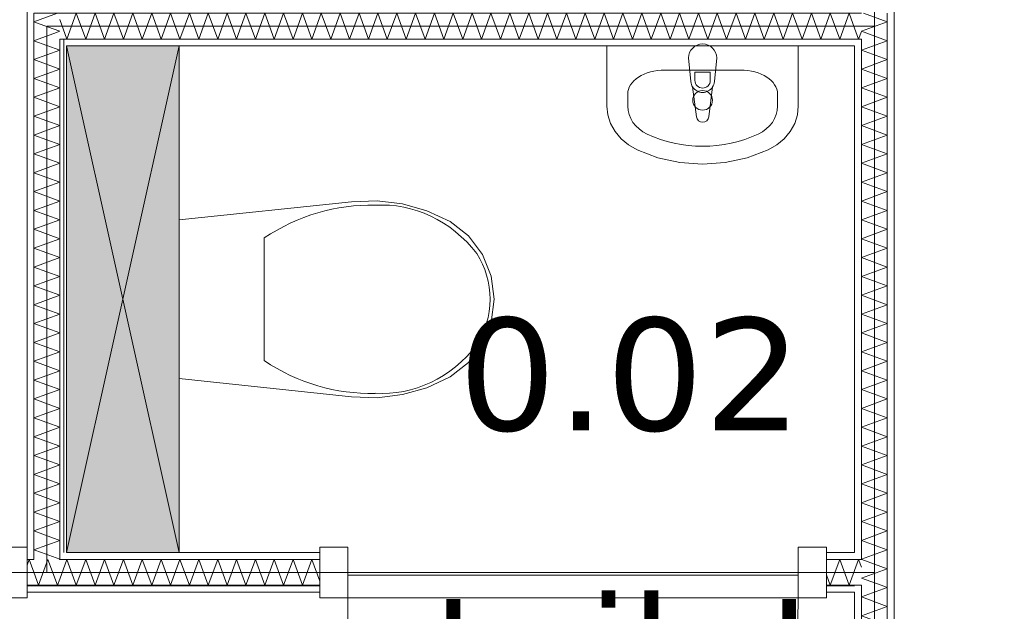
# Model space of a CAD drawing. Header units: millimetres. Extents: x -14925 to 266687, y -3550 to 35834.
# Tile 125 of 256: x 114696 to 116445, y 6655 to 7706. Entities that reach past the tile are written whole.
import ezdxf
from ezdxf.enums import TextEntityAlignment as Align

# ---------------------------------------------------------------- set-up
doc = ezdxf.new("R2010")
doc.units = ezdxf.units.MM
doc.header["$MEASUREMENT"] = 0
for name, color, linetype in [('New_22 C Binnenwanden', 7, 'Continuous'), ('New_22 C Binnenwanden Deuren', 7, 'Continuous'), ('New_22 C Binnenwanden Doorsnede-arcering', 7, 'Continuous'), ('New_22 C Binnenwanden Laagscheidingslijnen', 7, 'Continuous'), ('New_74 Sanitair', 7, 'Continuous'), ('New_74 Sanitair 2D arcering', 7, 'Continuous'), ('New_Z Gebruiksopp', 7, 'Continuous'), ('New_Z Gebruiksopp Zone omranding', 7, 'Continuous'), ('New_Z Gebruiksopp Zone tekst', 7, 'Continuous'), ('Tekst_dim 1_ 100 .DO', 7, 'Continuous')]:
    doc.layers.add(name, color=color, linetype=linetype)
doc.styles.add('GENERATED_STYLE_1', font='verdana.ttf')
doc.styles.add('GENERATED_STYLE_2', font='verdana.ttf')
doc.dimstyles.new('GENERATED_STYLE__1', dxfattribs={"dimtxt": 400, "dimasz": 380, "dimexe": 0.18, "dimexo": 0.0625, "dimgap": 0, "dimtad": 1, "dimdec": 0, "dimzin": 0, "dimdsep": 46, "dimtxsty": 'GENERATED_STYLE_2', "dimblk": 'ARROWHEAD_7', "dimblk1": 'ARROWHEAD_7', "dimblk2": 'ARROWHEAD_7', "dimcen": 0.09, "dimse1": 1, "dimse2": 1, "dimclrd": 9, "dimclre": 9, "dimclrt": 9, "dimadec": 1, "dimazin": 0, "dimtfac": 1, "dimtdec": 4, "dimtmove": 0, "dimatfit": 3, "dimfxl": 1, "dimtolj": 1, "dimtzin": 0, "dimarcsym": 0})
pattern_1 = [(180, (120873.91, 0), (0, 100), [])]
pattern_2 = [(270, (120873.91, 0), (100, 0), [])]
pattern_3 = [(0, (120873.91, 0), (0, 100), [])]
pattern_4 = [(90, (120873.91, 0), (-100, 0), [])]

# ---------------------------------------------------------------- blocks, each defined once
blk = doc.blocks.new('toilet_0.02_116_1', base_point=(115780.2, 7309))
at = {"layer": 'New_Z Gebruiksopp Zone tekst', "color": 2, "lineweight": 0}
for tag, style, p in [('DUMMY_941', 'GENERATED_STYLE_1', (115780.2, 7246.9)), ('DUMMY_942', 'GENERATED_STYLE_2', (115780.2, 6749.7))]:
    blk.add_attdef(tag, text='', height=200, dxfattribs=dict(at, style=style)).set_placement(p, align=Align.TOP_LEFT)
for tag, style, p in [('ROOM_NUMBER', 'GENERATED_STYLE_1', (115780.2, 7176.2)), ('ROOM_NAME', 'GENERATED_STYLE_2', (115780.2, 6683.8))]:
    blk.add_attdef(tag, text='', height=200, dxfattribs=dict(at, style=style)).set_placement(p, align=Align.TOP_CENTER)
blk = doc.blocks.new('Inbouwreservoir 26 KM[127]_1', base_point=(114778.9, 7659))
at = {"layer": 'New_74 Sanitair 2D arcering', "linetype": 'Continuous', "lineweight": 0, "true_color": 0xffffff}
blk.add_hatch(color=7, dxfattribs=at).paths.add_polyline_path([(114778.9, 7659), (114778.9, 6759), (114978.9, 6759), (114978.9, 7659)])
at = {"layer": 'New_74 Sanitair', "color": 7, "linetype": 'Continuous', "lineweight": 0}
for p, q in [((114778.9, 7659), (114978.9, 6759)), ((114978.9, 7659), (114778.9, 6759))]:
    blk.add_line(p, q, dxfattribs=at)
at = {"layer": 'New_74 Sanitair', "color": 7, "linetype": 'Continuous', "lineweight": 0, "flags": 128}
blk.add_lwpolyline([(114778.9, 7659), (114778.9, 6759), (114978.9, 6759), (114978.9, 7659)], close=True, dxfattribs=at)
blk = doc.blocks.new('Toilet 26[128]_1', base_point=(114978.9, 7209))
at = {"layer": 'New_74 Sanitair', "color": 7, "linetype": 'Continuous', "lineweight": 0}
for p, q in [((115130.3, 7317.9), (115130.3, 7209)), ((115130.3, 7209), (115130.3, 7100.1))]:
    blk.add_line(p, q, dxfattribs=at)
at = {"layer": 'New_74 Sanitair', "color": 7, "linetype": 'Continuous', "lineweight": 0, "flags": 128}
blk.add_lwpolyline([(115375.7, 7039.6), (115419.2, 7052), (115460.3, 7071), (115492.8, 7096.6), (115517.8, 7129.6), (115533.5, 7168), (115538.9, 7209), (115533.5, 7250), (115517.8, 7288.4), (115492.8, 7321.4), (115460.3, 7347), (115419.2, 7366), (115375.7, 7378.4), (115330.7, 7383.9), (115285.5, 7382.3), (114978.9, 7350), (114978.9, 7068), (115285.5, 7035.7), (115330.7, 7034.1)], close=True, dxfattribs=at)
at = {"layer": 'New_74 Sanitair', "color": 7, "linetype": 'Continuous', "lineweight": 0}
for centre, major_axis, start_param, end_param in [((115318.4, 6950.9), (0, 425.3), 6.259567, 6.812588), ((115339.7, 7119.5), (0, 256.9), 5.438324, 6.338913), ((115410.1, 7208.2), (0, 138.5), 4.71825, 5.344894), ((115410.1, 7209.8), (0, 138.5), 4.079884, 4.706528), ((115339.7, 7298.5), (0, 256.9), 3.085861, 3.98645), ((115318.4, 7467.1), (0, 425.3), 2.612188, 3.165208)]:
    blk.add_ellipse(centre, major_axis=major_axis, ratio=0.875546, start_param=start_param, end_param=end_param, dxfattribs=at)
blk = doc.blocks.new('Wasbak 26[129]_1', base_point=(115908.9, 7659))
at = {"layer": 'New_74 Sanitair', "color": 7, "linetype": 'Continuous', "lineweight": 0}
for p, q in [((115841.6, 7615.9), (115976.2, 7615.9)), ((115895.3, 7612.5), (115895.3, 7597.7)), ((115922.5, 7612.5), (115895.3, 7612.5)), ((115922.5, 7597.7), (115922.5, 7612.5)), ((115775.9, 7573.5), (115775.9, 7552.1)), ((116042, 7573.5), (116042, 7552.1))]:
    blk.add_line(p, q, dxfattribs=at)
at = {"layer": 'New_74 Sanitair', "color": 7, "linetype": 'Continuous', "lineweight": 0, "flags": 128}
blk.add_lwpolyline([(115933.9, 7637.5), (115929.9, 7595.5, -0.12102), (115926.6, 7586), (115920, 7533.1, -0.882566), (115897.8, 7533.1), (115891.2, 7586, -0.12102), (115887.9, 7595.5), (115883.9, 7637.5, -1)], format="xyb", close=True, dxfattribs=at)
blk.add_lwpolyline([(116078.9, 7659), (116078.9, 7552.1), (116077.3, 7536.4), (116072.4, 7521.1), (116064.5, 7506.9), (116053.7, 7494.1), (116040.5, 7483.1), (116025.2, 7474.4), (115988.2, 7460.4), (115949.1, 7451.9), (115908.9, 7449), (115868.7, 7451.9), (115829.6, 7460.4), (115792.6, 7474.4), (115777.4, 7483.1), (115764.1, 7494.1), (115753.4, 7506.9), (115745.4, 7521.1), (115740.5, 7536.4), (115738.9, 7552.1), (115738.9, 7659)], close=True, dxfattribs=at)
at = {"layer": 'New_74 Sanitair', "color": 7, "linetype": 'Continuous', "lineweight": 0}
blk.add_circle((115908.9, 7562.3), 17.5, dxfattribs=at)
for centre, radius, start, end in [((115908.9, 7597.7), 13.6, 180, 0), ((115908.9, 7597.4), 21.1, 212.771, 327.229)]:
    blk.add_arc(centre, radius, start, end, dxfattribs=at)
for centre, major_axis, ratio, start_param, end_param in [((115841.6, 7573.5), (65.8, 0), 0.645355, 1.570796, 3.141593), ((115976.2, 7573.5), (65.8, 0), 0.645355, 0, 1.570796), ((115841.6, 7552.1), (65.7, 0), 0.860963, 3.141593, 4.215414), ((115976.3, 7552.1), (65.7, 0), 0.860963, 5.209364, 6.283185), ((115908.9, 7659), (207, 0), 0.860963, 4.215414, 5.209364)]:
    blk.add_ellipse(centre, major_axis=major_axis, ratio=ratio, start_param=start_param, end_param=end_param, dxfattribs=at)
blk = doc.blocks.new('*X2811', base_point=(120873.9, 0))
at = {"layer": 'New_22 C Binnenwanden Doorsnede-arcering', "color": 7, "linetype": 'Continuous', "lineweight": 0}
for q in [(116178.9, 6727.6), (116190.9, 6733.4)]:
    blk.add_line((116186, 6747), q, dxfattribs=at)
blk = doc.blocks.new('*X2812', base_point=(120873.9, 0))
at = {"layer": 'New_22 C Binnenwanden Doorsnede-arcering', "color": 7, "linetype": 'Continuous', "lineweight": 0}
for p, q in [((114779.6, 6747), (114766.9, 6712.2)), ((114779.6, 6747), (114796.3, 6701)), ((114813.1, 6747), (114796.3, 6701)), ((114813.1, 6747), (114829.8, 6701)), ((114846.6, 6747), (114829.8, 6701)), ((114846.6, 6747), (114863.3, 6701)), ((114880, 6747), (114863.3, 6701)), ((114880, 6747), (114896.8, 6701)), ((114913.5, 6747), (114896.8, 6701)), ((114913.5, 6747), (114930.3, 6701)), ((114947, 6747), (114930.3, 6701)), ((114947, 6747), (114963.8, 6701)), ((114980.5, 6747), (114963.8, 6701)), ((114980.5, 6747), (114997.2, 6701)), ((115014, 6747), (114997.2, 6701)), ((115014, 6747), (115030.7, 6701)), ((115047.5, 6747), (115030.7, 6701)), ((115047.5, 6747), (115064.2, 6701)), ((115081, 6747), (115064.2, 6701)), ((115081, 6747), (115097.7, 6701)), ((115114.4, 6747), (115097.7, 6701)), ((115114.4, 6747), (115131.2, 6701)), ((115147.9, 6747), (115131.2, 6701)), ((115147.9, 6747), (115164.7, 6701)), ((115181.4, 6747), (115164.7, 6701)), ((115181.4, 6747), (115198.2, 6701)), ((115214.9, 6747), (115198.2, 6701)), ((115214.9, 6747), (115228.9, 6708.5))]:
    blk.add_line(p, q, dxfattribs=at)
blk = doc.blocks.new('*X2813', base_point=(120873.9, 0))
at = {"layer": 'New_22 C Binnenwanden Doorsnede-arcering', "color": 7, "linetype": 'Continuous', "lineweight": 0}
for p, q in [((116152.5, 6747), (116135.7, 6701)), ((116152.5, 6747), (116169.2, 6701)), ((116128.9, 6719.8), (116135.7, 6701)), ((116178.9, 6727.6), (116169.2, 6701))]:
    blk.add_line(p, q, dxfattribs=at)
blk = doc.blocks.new('*X2814', base_point=(120873.9, 0))
at = {"layer": 'New_22 C Binnenwanden Doorsnede-arcering', "color": 7, "linetype": 'Continuous', "lineweight": 0}
for p, q in [((114746.1, 6747), (114729.4, 6701)), ((114746.1, 6747), (114762.8, 6701)), ((114720.9, 6724.2), (114729.4, 6701)), ((114766.9, 6712.2), (114762.8, 6701))]:
    blk.add_line(p, q, dxfattribs=at)
blk = doc.blocks.new('*X2816', base_point=(120873.9, 0))
at = {"layer": 'New_22 C Binnenwanden Doorsnede-arcering', "color": 7, "linetype": 'Continuous', "lineweight": 0}
for q in [(114708.9, 6736.8), (114720.9, 6724.2)]:
    blk.add_line((114712.6, 6747), q, dxfattribs=at)
blk = doc.blocks.new('D1 bl 26[160]_1', base_point=(120873.9, 0))
at = {"layer": 'New_22 C Binnenwanden Deuren', "color": 7, "linetype": 'Continuous', "lineweight": 0}
for p, q in [((113808.9, 6769), (113858.9, 6769)), ((113808.9, 6679), (113808.9, 6769)), ((113858.9, 6769), (113858.9, 6679)), ((114658.9, 6679), (114658.9, 6769)), ((114658.9, 6769), (114708.9, 6769)), ((114708.9, 6769), (114708.9, 6679)), ((113808.9, 6759), (113808.9, 6747)), ((114708.9, 6759), (114708.9, 6747)), ((113808.9, 6747), (113808.9, 6701)), ((114708.9, 6747), (114708.9, 6701)), ((114658.9, 6719), (113858.9, 6719)), ((113858.9, 6719), (113858.9, 6679)), ((114658.9, 6679), (114658.9, 6719)), ((113808.9, 6701), (113808.9, 6689)), ((114708.9, 6701), (114708.9, 6689)), ((113858.9, 6679), (113808.9, 6679)), ((113858.9, 6679), (114658.9, 6679)), ((114658.9, 6679), (114658.9, 5879)), ((114708.9, 6679), (114658.9, 6679))]:
    blk.add_line(p, q, dxfattribs=at)
blk.add_arc((114658.9, 6679), 800, 180, 270, dxfattribs=at)
blk = doc.blocks.new('D1 bl 26[161]_1', base_point=(120873.9, 0))
at = {"layer": 'New_22 C Binnenwanden Deuren', "color": 7, "linetype": 'Continuous', "lineweight": 0}
for p, q in [((115278.9, 6769), (115228.9, 6769)), ((115228.9, 6769), (115228.9, 6679)), ((115278.9, 6679), (115278.9, 6769)), ((116128.9, 6769), (116078.9, 6769)), ((116078.9, 6769), (116078.9, 6679)), ((116128.9, 6679), (116128.9, 6769)), ((115228.9, 6759), (115228.9, 6747)), ((116128.9, 6759), (116128.9, 6747)), ((115228.9, 6747), (115228.9, 6701)), ((116128.9, 6747), (116128.9, 6701)), ((115278.9, 6679), (115278.9, 6719)), ((115278.9, 6719), (116078.9, 6719)), ((116078.9, 6719), (116078.9, 6679)), ((115228.9, 6701), (115228.9, 6689)), ((116128.9, 6701), (116128.9, 6689)), ((115228.9, 6679), (115278.9, 6679)), ((115278.9, 6679), (115278.9, 5879)), ((116078.9, 6679), (115278.9, 6679)), ((116078.9, 6679), (116128.9, 6679))]:
    blk.add_line(p, q, dxfattribs=at)
blk.add_arc((115278.9, 6679), 800, 270, 0, dxfattribs=at)
blk = doc.blocks.new('Wall_427_1', base_point=(111498.9, 6724))
at = {"layer": 'New_22 C Binnenwanden Doorsnede-arcering', "linetype": 'Continuous', "lineweight": 0, "true_color": 0x000000}
h = blk.add_hatch(dxfattribs=at)
h.set_pattern_fill('325_Houtachtig_plaatmate_E0', color=18, style=0, pattern_type=2)
h.set_pattern_definition(pattern_1)
h.paths.add_polyline_path([(114708.9, 6747), (114720.9, 6747), (114720.9, 6759), (114708.9, 6759)])
h = blk.add_hatch(dxfattribs=at)
h.set_pattern_fill('325_Houtachtig_plaatmate_E0', color=18, style=0, pattern_type=2)
h.set_pattern_definition(pattern_1)
h.paths.add_polyline_path([(114766.9, 6747), (114778.9, 6747), (114778.9, 6759), (114766.9, 6759)])
h = blk.add_hatch(dxfattribs=at)
h.set_pattern_fill('325_Houtachtig_plaatmate_E0', color=18, style=0, pattern_type=2)
h.set_pattern_definition(pattern_1)
h.paths.add_polyline_path([(115228.9, 6759), (114778.9, 6759), (114778.9, 6747), (115228.9, 6747)])
h = blk.add_hatch(dxfattribs=at)
h.set_pattern_fill('325_Houtachtig_plaatmate_E0', color=18, style=0, pattern_type=2)
h.set_pattern_definition(pattern_1)
h.paths.add_polyline_path([(116178.9, 6759), (116128.9, 6759), (116128.9, 6747), (116178.9, 6747)])
h = blk.add_hatch(dxfattribs=at)
h.set_pattern_fill('325_Houtachtig_plaatmate_E0', color=18, style=0, pattern_type=2)
h.set_pattern_definition(pattern_1)
h.paths.add_polyline_path([(114708.9, 6689), (115228.9, 6689), (115228.9, 6701), (114708.9, 6701)])
h = blk.add_hatch(dxfattribs=at)
h.set_pattern_fill('325_Houtachtig_plaatmate_E0', color=18, style=0, pattern_type=2)
h.set_pattern_definition(pattern_1)
h.paths.add_polyline_path([(116128.9, 6701), (116128.9, 6689), (116178.9, 6689), (116178.9, 6701)])
at = {"layer": 'New_22 C Binnenwanden', "color": 1, "linetype": 'Continuous', "lineweight": 0}
for p, q in [((114708.9, 6759), (114708.9, 6747)), ((115228.9, 6759), (115228.9, 6747)), ((116128.9, 6759), (116128.9, 6747)), ((114708.9, 6747), (114708.9, 6701)), ((115228.9, 6747), (115228.9, 6701)), ((116128.9, 6747), (116128.9, 6701)), ((114708.9, 6701), (114708.9, 6689)), ((115228.9, 6701), (115228.9, 6689)), ((116128.9, 6701), (116128.9, 6689))]:
    blk.add_line(p, q, dxfattribs=at)
at = {"layer": 'New_22 C Binnenwanden', "color": 1, "linetype": 'Continuous', "lineweight": 0, "flags": 128}
for points in [[(115228.9, 6759), (114778.9, 6759)], [(116178.9, 6759), (116128.9, 6759)], [(114708.9, 6689), (115228.9, 6689)], [(116128.9, 6689), (116178.9, 6689)]]:
    blk.add_lwpolyline(points, dxfattribs=at)
at = {"layer": 'New_22 C Binnenwanden Laagscheidingslijnen', "color": 1, "linetype": 'Continuous', "lineweight": 0}
for p, q in [((114720.9, 6759), (114720.9, 6747)), ((114766.9, 6747), (114766.9, 6759)), ((114720.9, 6747), (114708.9, 6747)), ((115228.9, 6747), (114766.9, 6747)), ((116178.9, 6747), (116128.9, 6747)), ((116190.9, 6747), (116178.9, 6747)), ((115228.9, 6701), (114708.9, 6701)), ((116178.9, 6701), (116128.9, 6701)), ((116178.9, 6701), (116190.9, 6701))]:
    blk.add_line(p, q, dxfattribs=at)
at = {"layer": 'New_22 C Binnenwanden', "color": 1, "lineweight": 0}
for name in ['*X2816', '*X2814', '*X2812', '*X2813', '*X2811']:
    blk.add_blockref(name, (120873.9, 0), dxfattribs=at)
at = {"layer": 'New_22 C Binnenwanden Deuren', "color": 7, "linetype": 'Continuous', "lineweight": 0}
for name in ['D1 bl 26[160]_1', 'D1 bl 26[161]_1']:
    blk.add_blockref(name, (120873.9, 0), dxfattribs=at)
blk = doc.blocks.new('*X2820', base_point=(120873.9, 0))
at = {"layer": 'New_22 C Binnenwanden Doorsnede-arcering', "color": 7, "linetype": 'Continuous', "lineweight": 0}
for p, q in [((114732.2, 7705.7), (114763.2, 7717)), ((114745.1, 7692.8), (114766.9, 7684.9)), ((114756.7, 7681.2), (114766.9, 7684.9))]:
    blk.add_line(p, q, dxfattribs=at)
blk = doc.blocks.new('*X2821', base_point=(120873.9, 0))
at = {"layer": 'New_22 C Binnenwanden Doorsnede-arcering', "color": 7, "linetype": 'Continuous', "lineweight": 0}
for p in [(114734.7, 6759), (114766.1, 6747)]:
    blk.add_line(p, (114766.9, 6747.3), dxfattribs=at)
blk = doc.blocks.new('*X2822', base_point=(120873.9, 0))
at = {"layer": 'New_22 C Binnenwanden Doorsnede-arcering', "color": 7, "linetype": 'Continuous', "lineweight": 0}
for p, q in [((114720.9, 7701.6), (114732.2, 7705.7)), ((114720.9, 7701.6), (114745.1, 7692.8)), ((114728.8, 7671), (114756.7, 7681.2))]:
    blk.add_line(p, q, dxfattribs=at)
blk = doc.blocks.new('*X2823', base_point=(120873.9, 0))
at = {"layer": 'New_22 C Binnenwanden Doorsnede-arcering', "color": 7, "linetype": 'Continuous', "lineweight": 0}
for p, q in [((114720.9, 7668.1), (114728.8, 7671)), ((114720.9, 7668.1), (114766.9, 7651.4)), ((114720.9, 7634.6), (114766.9, 7651.4)), ((114720.9, 7634.6), (114766.9, 7617.9)), ((114720.9, 7601.2), (114766.9, 7617.9)), ((114720.9, 7601.2), (114766.9, 7584.4)), ((114720.9, 7567.7), (114766.9, 7584.4)), ((114720.9, 7567.7), (114766.9, 7550.9)), ((114720.9, 7534.2), (114766.9, 7550.9)), ((114720.9, 7534.2), (114766.9, 7517.4)), ((114720.9, 7500.7), (114766.9, 7517.4)), ((114720.9, 7500.7), (114766.9, 7484)), ((114720.9, 7467.2), (114766.9, 7484)), ((114720.9, 7467.2), (114766.9, 7450.5)), ((114720.9, 7433.7), (114766.9, 7450.5)), ((114720.9, 7433.7), (114766.9, 7417)), ((114720.9, 7400.2), (114766.9, 7417)), ((114720.9, 7400.2), (114766.9, 7383.5)), ((114720.9, 7366.8), (114766.9, 7383.5)), ((114720.9, 7366.8), (114766.9, 7350)), ((114720.9, 7333.3), (114766.9, 7350)), ((114720.9, 7333.3), (114766.9, 7316.5)), ((114720.9, 7299.8), (114766.9, 7316.5)), ((114720.9, 7299.8), (114766.9, 7283)), ((114720.9, 7266.3), (114766.9, 7283)), ((114720.9, 7266.3), (114766.9, 7249.6)), ((114720.9, 7232.8), (114766.9, 7249.6)), ((114720.9, 7232.8), (114766.9, 7216.1)), ((114720.9, 7199.3), (114766.9, 7216.1)), ((114720.9, 7199.3), (114766.9, 7182.6)), ((114720.9, 7165.8), (114766.9, 7182.6)), ((114720.9, 7165.8), (114766.9, 7149.1)), ((114720.9, 7132.4), (114766.9, 7149.1)), ((114720.9, 7132.4), (114766.9, 7115.6)), ((114720.9, 7098.9), (114766.9, 7115.6)), ((114720.9, 7098.9), (114766.9, 7082.1)), ((114720.9, 7065.4), (114766.9, 7082.1)), ((114720.9, 7065.4), (114766.9, 7048.6)), ((114720.9, 7031.9), (114766.9, 7048.6)), ((114720.9, 7031.9), (114766.9, 7015.2)), ((114720.9, 6998.4), (114766.9, 7015.2)), ((114720.9, 6998.4), (114766.9, 6981.7)), ((114720.9, 6964.9), (114766.9, 6981.7)), ((114720.9, 6964.9), (114766.9, 6948.2)), ((114720.9, 6931.4), (114766.9, 6948.2)), ((114720.9, 6931.4), (114766.9, 6914.7)), ((114720.9, 6898), (114766.9, 6914.7)), ((114720.9, 6898), (114766.9, 6881.2)), ((114720.9, 6864.5), (114766.9, 6881.2)), ((114720.9, 6864.5), (114766.9, 6847.7)), ((114720.9, 6831), (114766.9, 6847.7)), ((114720.9, 6831), (114766.9, 6814.3)), ((114720.9, 6797.5), (114766.9, 6814.3)), ((114720.9, 6797.5), (114766.9, 6780.8)), ((114720.9, 6764), (114766.9, 6780.8)), ((114720.9, 6764), (114734.7, 6759))]:
    blk.add_line(p, q, dxfattribs=at)
blk = doc.blocks.new('Wall_428_1', base_point=(114743.9, 7694))
at = {"layer": 'New_22 C Binnenwanden Doorsnede-arcering', "linetype": 'Continuous', "lineweight": 0, "true_color": 0x000000}
h = blk.add_hatch(dxfattribs=at)
h.set_pattern_fill('325_Houtachtig_plaatmate_E0', color=18, style=0, pattern_type=2)
h.set_pattern_definition(pattern_2)
h.paths.add_polyline_path([(114708.9, 7729), (114720.9, 7717), (114720.9, 7729)])
h = blk.add_hatch(dxfattribs=at)
h.set_pattern_fill('325_Houtachtig_plaatmate_E0', color=18, style=0, pattern_type=2)
h.set_pattern_definition(pattern_2)
h.paths.add_polyline_path([(114708.9, 7717), (114720.9, 7717), (114708.9, 7729)])
h = blk.add_hatch(dxfattribs=at)
h.set_pattern_fill('325_Houtachtig_plaatmate_E0', color=18, style=0, pattern_type=2)
h.set_pattern_definition(pattern_2)
h.paths.add_polyline_path([(114708.9, 6759), (114720.9, 6759), (114720.9, 7717), (114708.9, 7717)])
h = blk.add_hatch(dxfattribs=at)
h.set_pattern_fill('325_Houtachtig_plaatmate_E0', color=18, style=0, pattern_type=2)
h.set_pattern_definition(pattern_2)
h.paths.add_polyline_path([(114766.9, 7671), (114778.9, 7659), (114778.9, 7671)])
h = blk.add_hatch(dxfattribs=at)
h.set_pattern_fill('325_Houtachtig_plaatmate_E0', color=18, style=0, pattern_type=2)
h.set_pattern_definition(pattern_2)
h.paths.add_polyline_path([(114778.9, 7659), (114766.9, 7671), (114766.9, 7659)])
h = blk.add_hatch(dxfattribs=at)
h.set_pattern_fill('325_Houtachtig_plaatmate_E0', color=18, style=0, pattern_type=2)
h.set_pattern_definition(pattern_2)
h.paths.add_polyline_path([(114766.9, 7659), (114766.9, 6759), (114778.9, 6759), (114778.9, 7659)])
at = {"layer": 'New_22 C Binnenwanden', "color": 1, "linetype": 'Continuous', "lineweight": 0, "flags": 128}
for points in [[(114708.9, 7729), (114720.9, 7729)], [(114708.9, 7729), (114708.9, 6759)], [(114778.9, 6759), (114778.9, 7659)]]:
    blk.add_lwpolyline(points, dxfattribs=at)
at = {"layer": 'New_22 C Binnenwanden Laagscheidingslijnen', "color": 1, "linetype": 'Continuous', "lineweight": 0}
for p, q in [((114766.9, 7717), (114720.9, 7717)), ((114720.9, 7717), (114720.9, 7671)), ((114720.9, 7671), (114720.9, 6759)), ((114778.9, 7671), (114766.9, 7671)), ((114766.9, 7671), (114766.9, 7659)), ((114766.9, 7659), (114766.9, 6759)), ((114720.9, 6759), (114720.9, 6747)), ((114766.9, 6747), (114766.9, 6759))]:
    blk.add_line(p, q, dxfattribs=at)
at = {"layer": 'New_22 C Binnenwanden', "color": 1, "lineweight": 0}
for name in ['*X2820', '*X2822', '*X2823', '*X2821']:
    blk.add_blockref(name, (120873.9, 0), dxfattribs=at)
blk = doc.blocks.new('*X2825', base_point=(120873.9, 0))
at = {"layer": 'New_22 C Binnenwanden Doorsnede-arcering', "color": 7, "linetype": 'Continuous', "lineweight": 0}
for q in [(116178.9, 7690.4), (116190.9, 7684.6)]:
    blk.add_line((116186, 7671), q, dxfattribs=at)
blk = doc.blocks.new('*X2826', base_point=(120873.9, 0))
at = {"layer": 'New_22 C Binnenwanden Doorsnede-arcering', "color": 7, "linetype": 'Continuous', "lineweight": 0}
for p, q in [((114779.6, 7671), (114796.3, 7717)), ((114813.1, 7671), (114796.3, 7717)), ((114813.1, 7671), (114829.8, 7717)), ((114846.6, 7671), (114829.8, 7717)), ((114846.6, 7671), (114863.3, 7717)), ((114880, 7671), (114863.3, 7717)), ((114880, 7671), (114896.8, 7717)), ((114913.5, 7671), (114896.8, 7717)), ((114913.5, 7671), (114930.3, 7717)), ((114947, 7671), (114930.3, 7717)), ((114947, 7671), (114963.8, 7717)), ((114980.5, 7671), (114963.8, 7717)), ((114980.5, 7671), (114997.2, 7717)), ((115014, 7671), (114997.2, 7717)), ((115014, 7671), (115030.7, 7717)), ((115047.5, 7671), (115030.7, 7717)), ((115047.5, 7671), (115064.2, 7717)), ((115081, 7671), (115064.2, 7717)), ((115081, 7671), (115097.7, 7717)), ((115114.4, 7671), (115097.7, 7717)), ((115114.4, 7671), (115131.2, 7717)), ((115147.9, 7671), (115131.2, 7717)), ((115147.9, 7671), (115164.7, 7717)), ((115181.4, 7671), (115164.7, 7717)), ((115181.4, 7671), (115198.2, 7717)), ((115214.9, 7671), (115198.2, 7717)), ((115214.9, 7671), (115231.6, 7717)), ((115248.4, 7671), (115231.6, 7717)), ((115248.4, 7671), (115265.1, 7717)), ((115281.9, 7671), (115265.1, 7717)), ((115281.9, 7671), (115298.6, 7717)), ((115315.4, 7671), (115298.6, 7717)), ((115315.4, 7671), (115332.1, 7717)), ((115348.8, 7671), (115332.1, 7717)), ((115348.8, 7671), (115365.6, 7717)), ((115382.3, 7671), (115365.6, 7717)), ((115382.3, 7671), (115399.1, 7717)), ((115415.8, 7671), (115399.1, 7717)), ((115415.8, 7671), (115432.6, 7717)), ((115449.3, 7671), (115432.6, 7717)), ((115449.3, 7671), (115466, 7717)), ((115482.8, 7671), (115466, 7717)), ((115482.8, 7671), (115499.5, 7717)), ((115516.3, 7671), (115499.5, 7717)), ((115516.3, 7671), (115533, 7717)), ((115549.8, 7671), (115533, 7717)), ((115549.8, 7671), (115566.5, 7717)), ((115583.2, 7671), (115566.5, 7717)), ((115583.2, 7671), (115600, 7717)), ((115616.7, 7671), (115600, 7717)), ((115616.7, 7671), (115633.5, 7717)), ((115650.2, 7671), (115633.5, 7717)), ((115650.2, 7671), (115667, 7717)), ((115683.7, 7671), (115667, 7717)), ((115683.7, 7671), (115700.4, 7717)), ((115717.2, 7671), (115700.4, 7717)), ((115717.2, 7671), (115733.9, 7717)), ((115750.7, 7671), (115733.9, 7717)), ((115750.7, 7671), (115767.4, 7717)), ((115784.1, 7671), (115767.4, 7717)), ((115784.1, 7671), (115800.9, 7717)), ((115817.6, 7671), (115800.9, 7717)), ((115817.6, 7671), (115834.4, 7717)), ((115851.1, 7671), (115834.4, 7717)), ((115851.1, 7671), (115867.9, 7717)), ((115884.6, 7671), (115867.9, 7717)), ((115884.6, 7671), (115901.3, 7717)), ((115918.1, 7671), (115901.3, 7717)), ((115918.1, 7671), (115934.8, 7717)), ((115951.6, 7671), (115934.8, 7717)), ((115951.6, 7671), (115968.3, 7717)), ((115985.1, 7671), (115968.3, 7717)), ((115985.1, 7671), (116001.8, 7717)), ((116018.5, 7671), (116001.8, 7717)), ((116018.5, 7671), (116035.3, 7717)), ((116052, 7671), (116035.3, 7717)), ((116052, 7671), (116068.8, 7717)), ((116085.5, 7671), (116068.8, 7717)), ((116085.5, 7671), (116102.3, 7717)), ((116119, 7671), (116102.3, 7717)), ((116119, 7671), (116135.7, 7717)), ((116152.5, 7671), (116135.7, 7717)), ((116152.5, 7671), (116169.2, 7717)), ((116178.9, 7690.4), (116169.2, 7717)), ((114779.6, 7671), (114766.9, 7705.8))]:
    blk.add_line(p, q, dxfattribs=at)
blk = doc.blocks.new('Wall_429_1', base_point=(114743.9, 7694))
at = {"layer": 'New_22 C Binnenwanden Doorsnede-arcering', "linetype": 'Continuous', "lineweight": 0, "true_color": 0x000000}
h = blk.add_hatch(dxfattribs=at)
h.set_pattern_fill('325_Houtachtig_plaatmate_E0', color=18, style=0, pattern_type=2)
h.set_pattern_definition(pattern_3)
h.paths.add_polyline_path([(114720.9, 7717), (116178.9, 7717), (116178.9, 7729), (114720.9, 7729)])
h = blk.add_hatch(dxfattribs=at)
h.set_pattern_fill('325_Houtachtig_plaatmate_E0', color=18, style=0, pattern_type=2)
h.set_pattern_definition(pattern_3)
h.paths.add_polyline_path([(114778.9, 7659), (116178.9, 7659), (116178.9, 7671), (114778.9, 7671)])
at = {"layer": 'New_22 C Binnenwanden', "color": 1, "linetype": 'Continuous', "lineweight": 0, "flags": 128}
for points in [[(116178.9, 7729), (114720.9, 7729)], [(114778.9, 7659), (116178.9, 7659)]]:
    blk.add_lwpolyline(points, dxfattribs=at)
at = {"layer": 'New_22 C Binnenwanden Laagscheidingslijnen', "color": 1, "linetype": 'Continuous', "lineweight": 0}
for p, q in [((114766.9, 7717), (114720.9, 7717)), ((114766.9, 7717), (116178.9, 7717)), ((116190.9, 7717), (116178.9, 7717)), ((114778.9, 7671), (114766.9, 7671)), ((114778.9, 7671), (116178.9, 7671)), ((116178.9, 7671), (116190.9, 7671))]:
    blk.add_line(p, q, dxfattribs=at)
at = {"layer": 'New_22 C Binnenwanden', "color": 1, "lineweight": 0}
for name in ['*X2826', '*X2825']:
    blk.add_blockref(name, (120873.9, 0), dxfattribs=at)
blk = doc.blocks.new('*X2966', base_point=(120873.9, 0))
at = {"layer": 'New_22 C Binnenwanden Doorsnede-arcering', "color": 7, "linetype": 'Continuous', "lineweight": 0}
for p, q in [((116236.9, 6697.1), (116226.1, 6701)), ((116236.9, 6697.1), (116190.9, 6680.3)), ((116236.9, 6663.6), (116190.9, 6680.3)), ((116236.9, 6663.6), (116190.9, 6646.8)), ((116212.4, 6639), (116190.9, 6646.8))]:
    blk.add_line(p, q, dxfattribs=at)
blk = doc.blocks.new('*X2968', base_point=(120873.9, 0))
at = {"layer": 'New_22 C Binnenwanden Doorsnede-arcering', "color": 7, "linetype": 'Continuous', "lineweight": 0}
for p, q in [((116236.9, 6730.5), (116191.7, 6747)), ((116236.9, 6730.5), (116190.9, 6713.8)), ((116226.1, 6701), (116190.9, 6713.8))]:
    blk.add_line(p, q, dxfattribs=at)
blk = doc.blocks.new('*X2969', base_point=(120873.9, 0))
at = {"layer": 'New_22 C Binnenwanden Doorsnede-arcering', "color": 7, "linetype": 'Continuous', "lineweight": 0}
for p, q in [((116236.9, 7668.1), (116190.9, 7651.4)), ((116236.9, 7668.1), (116229, 7671)), ((116236.9, 7634.6), (116190.9, 7651.4)), ((116236.9, 7634.6), (116190.9, 7617.9)), ((116236.9, 7601.2), (116190.9, 7617.9)), ((116236.9, 7601.2), (116190.9, 7584.4)), ((116236.9, 7567.7), (116190.9, 7584.4)), ((116236.9, 7567.7), (116190.9, 7550.9)), ((116236.9, 7534.2), (116190.9, 7550.9)), ((116236.9, 7534.2), (116190.9, 7517.4)), ((116236.9, 7500.7), (116190.9, 7517.4)), ((116236.9, 7500.7), (116190.9, 7484)), ((116236.9, 7467.2), (116190.9, 7484)), ((116236.9, 7467.2), (116190.9, 7450.5)), ((116236.9, 7433.7), (116190.9, 7450.5)), ((116236.9, 7433.7), (116190.9, 7417)), ((116236.9, 7400.2), (116190.9, 7417)), ((116236.9, 7400.2), (116190.9, 7383.5)), ((116236.9, 7366.8), (116190.9, 7383.5)), ((116236.9, 7366.8), (116190.9, 7350)), ((116236.9, 7333.3), (116190.9, 7350)), ((116236.9, 7333.3), (116190.9, 7316.5)), ((116236.9, 7299.8), (116190.9, 7316.5)), ((116236.9, 7299.8), (116190.9, 7283)), ((116236.9, 7266.3), (116190.9, 7283)), ((116236.9, 7266.3), (116190.9, 7249.6)), ((116236.9, 7232.8), (116190.9, 7249.6)), ((116236.9, 7232.8), (116190.9, 7216.1)), ((116236.9, 7199.3), (116190.9, 7216.1)), ((116236.9, 7199.3), (116190.9, 7182.6)), ((116236.9, 7165.8), (116190.9, 7182.6)), ((116236.9, 7165.8), (116190.9, 7149.1)), ((116236.9, 7132.4), (116190.9, 7149.1)), ((116236.9, 7132.4), (116190.9, 7115.6)), ((116236.9, 7098.9), (116190.9, 7115.6)), ((116236.9, 7098.9), (116190.9, 7082.1)), ((116236.9, 7065.4), (116190.9, 7082.1)), ((116236.9, 7065.4), (116190.9, 7048.6)), ((116236.9, 7031.9), (116190.9, 7048.6)), ((116236.9, 7031.9), (116190.9, 7015.2)), ((116236.9, 6998.4), (116190.9, 7015.2)), ((116236.9, 6998.4), (116190.9, 6981.7)), ((116236.9, 6964.9), (116190.9, 6981.7)), ((116236.9, 6964.9), (116190.9, 6948.2)), ((116236.9, 6931.4), (116190.9, 6948.2)), ((116236.9, 6931.4), (116190.9, 6914.7)), ((116236.9, 6898), (116190.9, 6914.7)), ((116236.9, 6898), (116190.9, 6881.2)), ((116236.9, 6864.5), (116190.9, 6881.2)), ((116236.9, 6864.5), (116190.9, 6847.7)), ((116236.9, 6831), (116190.9, 6847.7)), ((116236.9, 6831), (116190.9, 6814.3)), ((116236.9, 6797.5), (116190.9, 6814.3)), ((116236.9, 6797.5), (116190.9, 6780.8)), ((116236.9, 6764), (116190.9, 6780.8)), ((116236.9, 6764), (116190.9, 6747.3)), ((116191.7, 6747), (116190.9, 6747.3))]:
    blk.add_line(p, q, dxfattribs=at)
blk = doc.blocks.new('*X2970', base_point=(120873.9, 0))
at = {"layer": 'New_22 C Binnenwanden Doorsnede-arcering', "color": 7, "linetype": 'Continuous', "lineweight": 0}
for p, q in [((116236.9, 7701.6), (116194.6, 7717)), ((116236.9, 7701.6), (116190.9, 7684.9)), ((116229, 7671), (116190.9, 7684.9))]:
    blk.add_line(p, q, dxfattribs=at)
blk = doc.blocks.new('Wall_453_1', base_point=(116213.9, 8825))
at = {"layer": 'New_22 C Binnenwanden Doorsnede-arcering', "linetype": 'Continuous', "lineweight": 0, "true_color": 0x000000}
h = blk.add_hatch(dxfattribs=at)
h.set_pattern_fill('325_Houtachtig_plaatmate_E0', color=18, style=0, pattern_type=2)
h.set_pattern_definition(pattern_4)
h.paths.add_polyline_path([(116236.9, 8825), (116236.9, 6639), (116248.9, 6639), (116248.9, 8825)])
h = blk.add_hatch(dxfattribs=at)
h.set_pattern_fill('325_Houtachtig_plaatmate_E0', color=18, style=0, pattern_type=2)
h.set_pattern_definition(pattern_4)
h.paths.add_polyline_path([(116178.9, 7671), (116178.9, 7659), (116190.9, 7659), (116190.9, 7671)])
h = blk.add_hatch(dxfattribs=at)
h.set_pattern_fill('325_Houtachtig_plaatmate_E0', color=18, style=0, pattern_type=2)
h.set_pattern_definition(pattern_4)
h.paths.add_polyline_path([(116178.9, 7659), (116178.9, 6759), (116190.9, 6759), (116190.9, 7659)])
h = blk.add_hatch(dxfattribs=at)
h.set_pattern_fill('325_Houtachtig_plaatmate_E0', color=18, style=0, pattern_type=2)
h.set_pattern_definition(pattern_4)
h.paths.add_polyline_path([(116178.9, 6759), (116178.9, 6747), (116190.9, 6747), (116190.9, 6759)])
h = blk.add_hatch(dxfattribs=at)
h.set_pattern_fill('325_Houtachtig_plaatmate_E0', color=18, style=0, pattern_type=2)
h.set_pattern_definition(pattern_4)
h.paths.add_polyline_path([(116178.9, 6701), (116178.9, 6689), (116190.9, 6689), (116190.9, 6701)])
h = blk.add_hatch(dxfattribs=at)
h.set_pattern_fill('325_Houtachtig_plaatmate_E0', color=18, style=0, pattern_type=2)
h.set_pattern_definition(pattern_4)
h.paths.add_polyline_path([(116178.9, 6689), (116178.9, 6639), (116190.9, 6639), (116190.9, 6689)])
at = {"layer": 'New_22 C Binnenwanden', "color": 1, "linetype": 'Continuous', "lineweight": 0, "flags": 128}
for points in [[(116248.9, 6639), (116248.9, 8825)], [(116178.9, 7659), (116178.9, 6759)], [(116178.9, 6689), (116178.9, 6639)]]:
    blk.add_lwpolyline(points, dxfattribs=at)
at = {"layer": 'New_22 C Binnenwanden Laagscheidingslijnen', "color": 1, "linetype": 'Continuous', "lineweight": 0}
for p, q in [((116236.9, 7671), (116236.9, 7717)), ((116178.9, 7671), (116190.9, 7671)), ((116190.9, 7659), (116190.9, 7671)), ((116236.9, 6747), (116236.9, 7671)), ((116190.9, 6759), (116190.9, 7659)), ((116190.9, 6747), (116190.9, 6759)), ((116190.9, 6747), (116178.9, 6747)), ((116236.9, 6701), (116236.9, 6747)), ((116178.9, 6701), (116190.9, 6701)), ((116190.9, 6689), (116190.9, 6701)), ((116236.9, 6639), (116236.9, 6701)), ((116190.9, 6639), (116190.9, 6689))]:
    blk.add_line(p, q, dxfattribs=at)
at = {"layer": 'New_22 C Binnenwanden', "color": 1, "lineweight": 0}
for name in ['*X2970', '*X2969', '*X2968', '*X2966']:
    blk.add_blockref(name, (120873.9, 0), dxfattribs=at)
blk = doc.blocks.new('*D3825', base_point=(120873.9, 0))
at = {"layer": 'Tekst_dim 1_ 100 .DO', "color": 9, "linetype": 'Continuous', "lineweight": 0}
for p, q in [((109598.9, 4600), (109598.9, 9100)), ((109973.9, 9000), (109223.9, 9000)), ((109598.9, 100), (109598.9, 4600)), ((109973.9, 4500), (109223.9, 4500))]:
    blk.add_line(p, q, dxfattribs=at)
for centre in [(109598.9, 9000), (109598.9, 4500)]:
    blk.add_circle(centre, 100, dxfattribs=at)
at = {"layer": 'Tekst_dim 1_ 100 .DO', "color": 9, "lineweight": 0, "insert": (109518.9, 5952.7), "char_height": 400, "attachment_point": 7, "rotation": 90, "style": 'GENERATED_STYLE_2'}
blk.add_mtext('\\A1;{\\pql;\\fVerdana|b0|i0|c0|p0;\\W1.000000;4.500}', dxfattribs=at)
blk = doc.blocks.new('ARROWHEAD_7')
at = {"color": 0, "linetype": 'Continuous', "lineweight": 0}
for p, q in [((0, -0.25), (0, 0.25)), ((0, 0), (-1, 0)), ((-0.25, 0), (0.25, 0))]:
    blk.add_line(p, q, dxfattribs=at)
blk.add_circle((0, 0), 0.25, dxfattribs=at)
blk = doc.blocks.new('*D3826', base_point=(120873.9, 0))
at = {"layer": 'Tekst_dim 1_ 100 .DO', "color": 9, "linetype": 'Continuous', "lineweight": 0}
for p, q in [((109598.9, 9100), (109598.9, 13600)), ((109973.9, 13500), (109223.9, 13500)), ((109598.9, 4600), (109598.9, 9100)), ((109973.9, 9000), (109223.9, 9000))]:
    blk.add_line(p, q, dxfattribs=at)
for centre in [(109598.9, 13500), (109598.9, 9000)]:
    blk.add_circle(centre, 100, dxfattribs=at)
at = {"layer": 'Tekst_dim 1_ 100 .DO', "color": 9, "lineweight": 0, "insert": (109518.9, 10452.7), "char_height": 400, "attachment_point": 7, "rotation": 90, "style": 'GENERATED_STYLE_2'}
blk.add_mtext('\\A1;{\\pql;\\fVerdana|b0|i0|c0|p0;\\W1.000000;4.500}', dxfattribs=at)

msp = doc.modelspace()

# ---------------------------------------------------------------- linework, layer by layer
at = {"layer": 'New_Z Gebruiksopp Zone omranding', "color": 254, "linetype": 'Continuous', "lineweight": 0, "true_color": 0xe4e3c5, "flags": 128}
msp.add_lwpolyline([(111498.9, 6724), (114743.9, 6724), (114743.9, 7694), (116213.9, 7694), (116213.9, 8825), (111498.9, 8825)], close=True, dxfattribs=at)
at = {"layer": 'New_Z Gebruiksopp Zone omranding', "color": 151, "linetype": 'Continuous', "lineweight": 0, "true_color": 0x94b5eb, "flags": 128}
msp.add_lwpolyline([(118048.9, 4675), (118048.9, 8825), (116213.9, 8825), (116213.9, 4675)], close=True, dxfattribs=at)
at = {"layer": 'New_Z Gebruiksopp Zone omranding', "color": 254, "linetype": 'Continuous', "lineweight": 0, "true_color": 0xd2e9ff, "flags": 128}
msp.add_lwpolyline([(114743.9, 7694), (114743.9, 6724), (116213.9, 6724), (116213.9, 7694)], close=True, dxfattribs=at)
at = {"layer": 'New_Z Gebruiksopp Zone omranding', "color": 254, "linetype": 'Continuous', "lineweight": 0, "true_color": 0xd1c2fc, "flags": 128}
msp.add_lwpolyline([(112767.9, 5060), (112767.9, 5654), (116213.9, 5654), (116213.9, 6724), (111498.9, 6724), (111498.9, 5060)], close=True, dxfattribs=at)

# ---------------------------------------------------------------- block references
at = {"layer": 'New_22 C Binnenwanden', "color": 1, "lineweight": 0}
for name, p in [('Wall_453_1', (116213.9, 8825)), ('Wall_428_1', (114743.9, 7694)), ('Wall_429_1', (114743.9, 7694)), ('Wall_427_1', (111498.9, 6724))]:
    msp.add_blockref(name, p, dxfattribs=at)
at = {"layer": 'New_74 Sanitair', "color": 7, "linetype": 'Continuous', "lineweight": 0}
for name, p in [('Wasbak 26[129]_1', (115908.9, 7659)), ('Inbouwreservoir 26 KM[127]_1', (114778.9, 7659)), ('Toilet 26[128]_1', (114978.9, 7209))]:
    msp.add_blockref(name, p, dxfattribs=at)
at = {"layer": 'New_Z Gebruiksopp', "color": 2, "linetype": 'Continuous', "lineweight": 0}
msp.add_blockref('toilet_0.02_116_1', (115780.2, 7309), dxfattribs=at).add_auto_attribs({'ROOM_NAME': 'toilet', 'ROOM_NUMBER': '0.02'})

# ---------------------------------------------------------------- dimensions: what is measured, and where the dimension line sits
at = {"layer": 'Tekst_dim 1_ 100 .DO', "color": 9, "linetype": 'Continuous', "lineweight": 0}
for base, p1, p2, picture, middle in [((109598.9, 13500), (115090.7, 9000), (115090.7, 13500), '*D3826', (109318.9, 11122.8)), ((109598.9, 9000), (114966.3, 4500), (115090.7, 9000), '*D3825', (109318.9, 6622.8))]:
    dim = msp.add_linear_dim(base=base, p1=p1, p2=p2, angle=90, dimstyle='GENERATED_STYLE__1', dxfattribs=at)
    dim.commit()
    dim.dimension.update_dxf_attribs({"geometry": picture, "text_midpoint": middle, "dimtype": 160, "text_rotation": 90})

doc.saveas('drawing.dxf')
